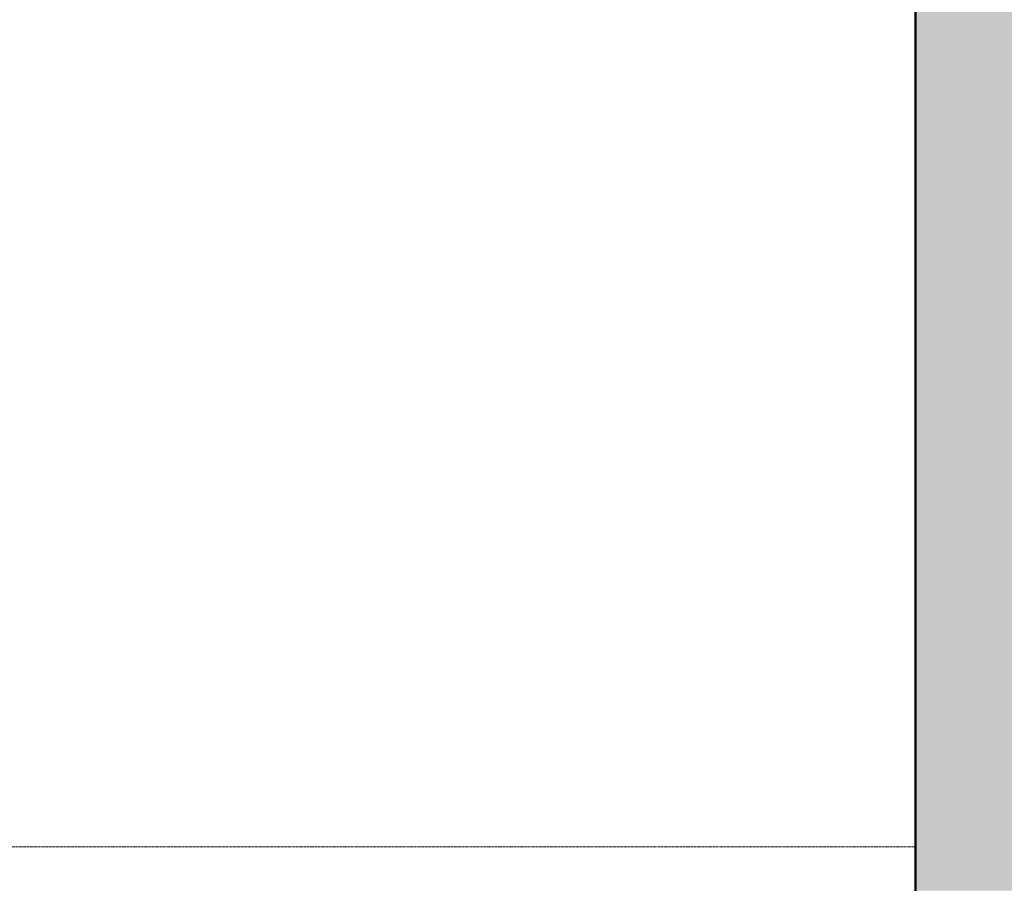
# Model space of a CAD drawing. Header units: millimetres. Extents: x -25478 to 4005, y -8416 to 11348.
# Tile 184 of 256: x -8385 to -6146, y 393 to 2361. Entities that reach past the tile are written whole.
import ezdxf

# ---------------------------------------------------------------- set-up
doc = ezdxf.new("R2010")
doc.units = ezdxf.units.MM
doc.header["$MEASUREMENT"] = 0
doc.linetypes.add('Wipeout_Contour', pattern=[1000, 0, -1000])
doc.linetypes.add('Čárkovaná S', pattern=[2.5, 1.5, -1])
for name, color, linetype in [('POHLED ZÁPADNÍ_1_Konstrukce - nosné', 7, 'Continuous'), ('POHLED ZÁPADNÍ_1_Kresby a obrázky', 7, 'Continuous'), ('POHLED ZÁPADNÍ_1_Nové_Konstrukce - nosné', 7, 'Continuous'), ('POHLED ZÁPADNÍ_1_Nové_Výplně - Povrchové', 7, 'Continuous'), ('POHLED ZÁPADNÍ_1_Výplně - Povrchové', 7, 'Continuous'), ('POHLED ZÁPADNÍ_1_Výplně – Řezové', 7, 'Continuous')]:
    doc.layers.add(name, color=color, linetype=linetype)

msp = doc.modelspace()

# ---------------------------------------------------------------- wipeouts: each hides what was drawn before it
at = {"color": 254, "linetype": 'Wipeout_Contour', "lineweight": 0, "ltscale": 26919.436227}
msp.add_wipeout([(-6347.9, 3180), (-6348.5, 3180), (-6348.5, 380), (-6347.9, 380)], dxfattribs=at).dxf.layer = 'POHLED ZÁPADNÍ_1_Výplně - Povrchové'

# ---------------------------------------------------------------- next in the draw order: wipeouts: each hides what was drawn before it
at = {"color": 254, "linetype": 'Wipeout_Contour', "lineweight": 0, "ltscale": 77769.951966}
msp.add_wipeout([(-10531.2, 2580), (-10531.2, 530), (-10530.7, 530), (-10530.7, 380), (-6348.5, 380), (-6348.5, 3180), (-10530.7, 3180), (-10530.7, 2580)], dxfattribs=at).dxf.layer = 'POHLED ZÁPADNÍ_1_Nové_Výplně - Povrchové'

# ---------------------------------------------------------------- next in the draw order: hatches: boundary and pattern name
at = {"layer": 'POHLED ZÁPADNÍ_1_Výplně – Řezové', "linetype": 'Continuous', "lineweight": 13}
msp.add_hatch(color=254, dxfattribs=at).paths.add_polyline_path([(-6347.9, 3180), (-6347.9, 380), (-5857.9, 380), (-5857.9, 3180)])

# ---------------------------------------------------------------- next in the draw order: linework, layer by layer
at = {"layer": 'POHLED ZÁPADNÍ_1_Konstrukce - nosné', "color": 7, "linetype": 'Continuous', "lineweight": 50}
msp.add_line((-6347.9, 3180), (-6347.9, 380), dxfattribs=at)
at = {"layer": 'POHLED ZÁPADNÍ_1_Kresby a obrázky', "color": 7, "linetype": 'Čárkovaná S', "lineweight": 13}
msp.add_line((-10529.5, 480), (-6348.5, 480), dxfattribs=at)
at = {"layer": 'POHLED ZÁPADNÍ_1_Nové_Konstrukce - nosné', "color": 1, "linetype": 'Continuous', "lineweight": 25}
msp.add_line((-6348.5, 380), (-6348.5, 3180), dxfattribs=at)

doc.saveas('drawing.dxf')
